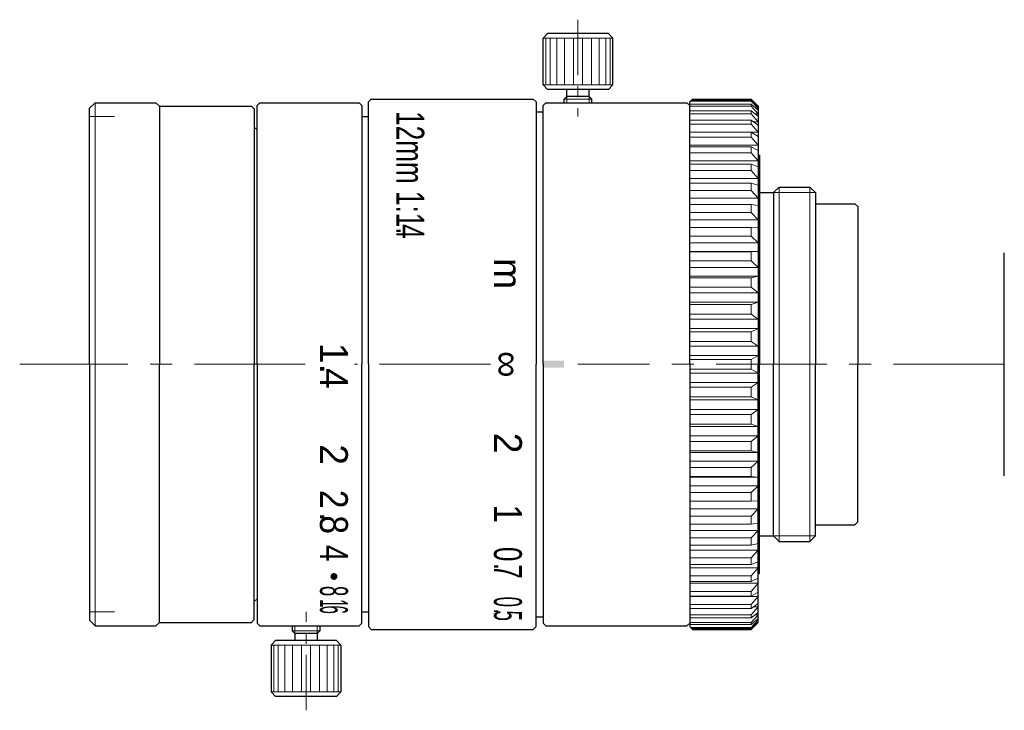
# Model space of a CAD drawing. Header units: millimetres. Extents: x 17.5 to 88, y 25.2 to 74.7.
import ezdxf
from ezdxf.enums import TextEntityAlignment as Align

# ---------------------------------------------------------------- set-up
doc = ezdxf.new("R2010")
doc.units = ezdxf.units.MM
doc.header["$LTSCALE"] = 0.25
doc.linetypes.add('CENTER', pattern=[50.8, 31.75, -6.35, 6.35, -6.35])
doc.layers.add('00_補助線', color=252, linetype='Continuous', lineweight=0, plot=False)
for name, color, linetype, lineweight in [('01_外形線', 7, 'Continuous', 30), ('02_ﾈｼﾞ（断面）・遮光線仕切り', 7, 'Continuous', 20), ('03_ﾈｼﾞ・ﾛｰﾚｯﾄ・遮光線', 7, 'Continuous', 9), ('04_中心線', 1, 'CENTER', 20), ('06_面取線', 7, 'Continuous', 9), ('09_文字', 2, 'Continuous', 20)]:
    doc.layers.add(name, color=color, linetype=linetype, lineweight=lineweight)
doc.styles.add('VS Standard', font='txt', dxfattribs={"height": 3})

msp = doc.modelspace()

# ---------------------------------------------------------------- hatches: boundary and pattern name
at = {"layer": '01_外形線'}
h = msp.add_hatch(color=256, dxfattribs=at)
h.dxf.hatch_style = 1
h.paths.add_polyline_path([(56.474, 50.25), (54.974, 50.25), (54.974, 49.75), (56.474, 49.75)])
at = {"layer": '09_文字'}
h = msp.add_hatch(color=256, dxfattribs=at)
h.dxf.hatch_style = 1
h.paths.add_polyline_path([(40.001, 34.543, 1), (40.001, 35.043, 1)])

# ---------------------------------------------------------------- linework, layer by layer
at = {"layer": '00_補助線'}
for p, q in [((22.499, 67.75), (24.299, 67.75)), ((22.499, 32.25), (24.299, 32.25))]:
    msp.add_line(p, q, dxfattribs=at)
at = {"layer": '01_外形線'}
for p, q in [((55.299, 73.7), (54.974, 73.375)), ((54.974, 70.025), (54.974, 73.375)), ((59.649, 73.7), (55.299, 73.7)), ((59.649, 73.7), (59.974, 73.375)), ((59.974, 70.025), (59.974, 73.375)), ((55.299, 69.7), (54.974, 70.025)), ((59.649, 69.7), (59.974, 70.025)), ((59.649, 69.7), (55.299, 69.7)), ((56.474, 69), (56.674, 69.2)), ((56.674, 69.2), (56.674, 69.7)), ((58.274, 69.2), (56.674, 69.2)), ((58.274, 69.2), (58.274, 69.7)), ((58.274, 69.2), (58.474, 69)), ((22.899, 68.75), (22.499, 68.35)), ((22.899, 68.75), (27.249, 68.75)), ((27.249, 68.75), (27.499, 68.5)), ((27.499, 68.5), (34.099, 68.5)), ((27.499, 68.5), (27.499, 50)), ((34.099, 68.5), (34.299, 68.3)), ((34.501, 68.55), (34.701, 68.75)), ((34.501, 50), (34.501, 68.55)), ((34.701, 68.75), (41.801, 68.75)), ((42.001, 68.55), (41.801, 68.75)), ((42.001, 68.55), (42.001, 50)), ((42.674, 69), (42.474, 68.8)), ((42.474, 50), (42.474, 68.8)), ((42.674, 69), (54.274, 69)), ((54.474, 68.8), (54.274, 69)), ((54.474, 68.8), (54.474, 50)), ((54.974, 68.55), (55.174, 68.75)), ((54.974, 50), (54.974, 68.55)), ((55.174, 68.75), (65.274, 68.75)), ((56.474, 68.75), (56.474, 69)), ((58.474, 68.75), (58.474, 69)), ((65.274, 68.75), (65.474, 68.55)), ((65.474, 68.8), (65.674, 69)), ((65.474, 50), (65.474, 68.8)), ((65.674, 69), (69.874, 69)), ((69.874, 69), (70.374, 68.5)), ((70.374, 68.5), (70.374, 50)), ((22.499, 50), (22.499, 68.35)), ((34.299, 68.3), (34.299, 50)), ((42.001, 67.75), (42.474, 67.75)), ((54.474, 68.1), (54.974, 68.1)), ((34.299, 67), (34.299, 67)), ((34.299, 67), (34.499, 66.8)), ((70.374, 65), (70.474, 65)), ((70.474, 65), (70.474, 50)), ((70.474, 62.303), (71.474, 62.303)), ((71.474, 62.303), (71.871, 62.7)), ((71.474, 62.303), (71.474, 62.303)), ((71.474, 62.303), (71.474, 50)), ((71.871, 62.7), (74.077, 62.7)), ((74.474, 62.303), (74.077, 62.7)), ((74.474, 62.303), (74.474, 50)), ((74.474, 61.5), (77.301, 61.5)), ((77.301, 61.5), (77.501, 61.3)), ((77.501, 61.3), (77.501, 50)), ((88, 42), (88, 58)), ((22.499, 50), (22.499, 31.65)), ((27.499, 31.5), (27.499, 50)), ((34.299, 31.7), (34.299, 50)), ((34.501, 50), (34.501, 31.45)), ((42.001, 31.45), (42.001, 50)), ((42.474, 50), (42.474, 31.2)), ((54.474, 31.2), (54.474, 50)), ((54.974, 50), (54.974, 31.45)), ((65.474, 50), (65.474, 31.2)), ((70.374, 31.5), (70.374, 50)), ((70.474, 35), (70.474, 50)), ((71.474, 37.697), (71.474, 50)), ((74.474, 37.697), (74.474, 50)), ((77.501, 38.7), (77.501, 50)), ((74.474, 38.5), (77.301, 38.5)), ((77.301, 38.5), (77.501, 38.7)), ((70.474, 37.697), (71.474, 37.697)), ((71.474, 37.697), (71.474, 37.697)), ((71.474, 37.697), (71.871, 37.3)), ((74.474, 37.697), (74.077, 37.3)), ((71.871, 37.3), (74.077, 37.3)), ((70.374, 35), (70.474, 35)), ((34.299, 33), (34.499, 33.2)), ((34.299, 33), (34.299, 33)), ((42.001, 32.25), (42.474, 32.25)), ((54.474, 31.9), (54.974, 31.9)), ((22.899, 31.25), (22.499, 31.65)), ((22.899, 31.25), (27.249, 31.25)), ((27.249, 31.25), (27.499, 31.5)), ((27.499, 31.5), (34.099, 31.5)), ((34.099, 31.5), (34.299, 31.7)), ((34.501, 31.45), (34.701, 31.25)), ((34.701, 31.25), (41.801, 31.25)), ((37.001, 31.25), (37.001, 30.9)), ((39.001, 31.25), (39.001, 30.9)), ((42.001, 31.45), (41.801, 31.25)), ((42.674, 31), (42.474, 31.2)), ((54.474, 31.2), (54.274, 31)), ((54.974, 31.45), (55.174, 31.25)), ((55.174, 31.25), (65.274, 31.25)), ((65.274, 31.25), (65.474, 31.45)), ((65.474, 31.2), (65.674, 31)), ((69.874, 31), (70.374, 31.5)), ((37.001, 30.9), (37.201, 30.7)), ((37.201, 30.7), (37.201, 30.2)), ((38.801, 30.7), (37.201, 30.7)), ((38.801, 30.7), (39.001, 30.9)), ((38.801, 30.7), (38.801, 30.2)), ((42.674, 31), (54.274, 31)), ((65.674, 31), (69.874, 31)), ((35.826, 30.2), (35.501, 29.875)), ((35.501, 29.875), (35.501, 26.525)), ((40.176, 30.2), (35.826, 30.2)), ((40.176, 30.2), (40.501, 29.875)), ((40.501, 29.875), (40.501, 26.525)), ((35.826, 26.2), (35.501, 26.525)), ((40.176, 26.2), (35.826, 26.2)), ((40.176, 26.2), (40.501, 26.525))]:
    msp.add_line(p, q, dxfattribs=at)
at = {"layer": '02_ﾈｼﾞ（断面）・遮光線仕切り'}
for p, q in [((56.674, 68.75), (56.674, 69.2)), ((58.274, 68.75), (58.274, 69.2)), ((71.474, 62.303), (74.474, 62.303)), ((71.474, 37.697), (74.474, 37.697)), ((37.201, 31.25), (37.201, 30.7)), ((38.801, 31.25), (38.801, 30.7))]:
    msp.add_line(p, q, dxfattribs=at)
at = {"layer": '03_ﾈｼﾞ・ﾛｰﾚｯﾄ・遮光線'}
for p, q in [((65.474, 68.655), (69.874, 68.655)), ((65.474, 68.508), (69.874, 68.508)), ((65.53, 68.856), (69.874, 68.856)), ((65.604, 68.93), (69.874, 68.93)), ((69.874, 68.93), (70.374, 68.454)), ((69.874, 68.856), (70.374, 68.322)), ((69.874, 68.655), (70.374, 68.216)), ((69.874, 68.508), (70.374, 67.955)), ((65.474, 68.176), (69.874, 68.176)), ((65.474, 67.958), (69.874, 67.958)), ((69.874, 68.176), (70.374, 67.779)), ((69.874, 67.958), (70.374, 67.39)), ((70.374, 67.955), (70.153, 67.955)), ((70.374, 68.322), (70.253, 68.322)), ((65.474, 67.498), (69.874, 67.498)), ((65.474, 67.211), (69.874, 67.211)), ((69.874, 67.498), (70.374, 67.147)), ((69.874, 67.211), (70.374, 66.635)), ((70.374, 67.39), (70.028, 67.39)), ((70.374, 66.635), (65.474, 66.635)), ((65.474, 66.628), (69.874, 66.628)), ((65.474, 66.275), (69.874, 66.275)), ((69.874, 66.628), (70.374, 66.327)), ((69.874, 66.275), (70.374, 65.698)), ((70.374, 65.698), (65.474, 65.698)), ((65.474, 65.576), (69.874, 65.576)), ((69.874, 65.576), (70.374, 65.328)), ((65.474, 65.161), (69.874, 65.161)), ((69.874, 65.161), (70.374, 64.589)), ((70.374, 64.589), (65.474, 64.589)), ((65.474, 64.354), (69.874, 64.354)), ((69.874, 64.354), (70.374, 64.161)), ((65.474, 63.881), (69.874, 63.881)), ((69.874, 63.881), (70.374, 63.319)), ((70.374, 63.319), (65.474, 63.319)), ((65.474, 62.974), (69.874, 62.974)), ((69.874, 62.974), (70.374, 62.839)), ((65.474, 62.449), (69.874, 62.449)), ((69.874, 62.449), (70.374, 61.904)), ((70.374, 61.904), (65.474, 61.904)), ((65.474, 61.452), (69.874, 61.452)), ((69.874, 61.452), (70.374, 61.377)), ((65.474, 60.88), (69.874, 60.88)), ((69.874, 60.88), (70.374, 60.359)), ((70.374, 60.359), (65.474, 60.359)), ((65.474, 59.804), (69.874, 59.804)), ((69.874, 59.804), (70.374, 59.789)), ((65.474, 59.192), (69.874, 59.192)), ((70.374, 58.7), (65.474, 58.7)), ((69.874, 59.192), (70.374, 58.7)), ((70.374, 58.095), (65.474, 58.095)), ((65.474, 58.049), (69.874, 58.049)), ((69.874, 58.049), (70.374, 58.095)), ((65.474, 57.404), (69.874, 57.404)), ((69.874, 57.404), (70.374, 56.946)), ((70.374, 56.946), (65.474, 56.946)), ((70.374, 56.312), (65.474, 56.312)), ((65.474, 56.206), (69.874, 56.206)), ((69.874, 56.206), (70.374, 56.312)), ((65.474, 55.534), (69.874, 55.534)), ((70.374, 55.115), (65.474, 55.115)), ((69.874, 55.534), (70.374, 55.115)), ((70.374, 54.459), (65.474, 54.459)), ((65.474, 54.295), (69.874, 54.295)), ((69.874, 54.295), (70.374, 54.459)), ((65.474, 53.604), (69.874, 53.604)), ((69.874, 53.604), (70.374, 53.229)), ((70.374, 53.229), (65.474, 53.229)), ((70.374, 52.558), (65.474, 52.558)), ((65.474, 52.337), (69.874, 52.337)), ((69.874, 52.337), (70.374, 52.558)), ((65.474, 51.634), (69.874, 51.634)), ((69.874, 51.634), (70.374, 51.307)), ((70.374, 51.307), (65.474, 51.307)), ((70.374, 50.629), (65.474, 50.629)), ((65.474, 50.353), (69.874, 50.353)), ((69.874, 50.353), (70.374, 50.629)), ((65.474, 49.647), (69.874, 49.647)), ((70.374, 49.371), (65.474, 49.371)), ((69.874, 49.647), (70.374, 49.371)), ((70.374, 48.693), (65.474, 48.693)), ((69.874, 48.366), (70.374, 48.693)), ((65.474, 48.366), (69.874, 48.366)), ((65.474, 47.663), (69.874, 47.663)), ((70.374, 47.442), (65.474, 47.442)), ((69.874, 47.663), (70.374, 47.442)), ((70.374, 46.771), (65.474, 46.771)), ((69.874, 46.396), (70.374, 46.771)), ((65.474, 46.396), (69.874, 46.396)), ((65.474, 45.705), (69.874, 45.705)), ((70.374, 45.541), (65.474, 45.541)), ((69.874, 45.705), (70.374, 45.541)), ((70.374, 44.885), (65.474, 44.885)), ((65.474, 44.466), (69.874, 44.466)), ((69.874, 44.466), (70.374, 44.885)), ((65.474, 43.794), (69.874, 43.794)), ((69.874, 43.794), (70.374, 43.688)), ((70.374, 43.688), (65.474, 43.688)), ((70.374, 43.054), (65.474, 43.054)), ((69.874, 42.596), (70.374, 43.054)), ((65.474, 42.596), (69.874, 42.596)), ((65.474, 41.951), (69.874, 41.951)), ((70.374, 41.905), (65.474, 41.905)), ((69.874, 41.951), (70.374, 41.905)), ((70.374, 41.3), (65.474, 41.3)), ((69.874, 40.808), (70.374, 41.3)), ((65.474, 40.808), (69.874, 40.808)), ((65.474, 40.196), (69.874, 40.196)), ((69.874, 40.196), (70.374, 40.211)), ((70.374, 39.641), (65.474, 39.641)), ((69.874, 39.12), (70.374, 39.641)), ((65.474, 39.12), (69.874, 39.12)), ((65.474, 38.548), (69.874, 38.548)), ((70.374, 38.096), (65.474, 38.096)), ((69.874, 38.548), (70.374, 38.623)), ((69.874, 37.551), (70.374, 38.096)), ((65.474, 37.551), (69.874, 37.551)), ((65.474, 37.026), (69.874, 37.026)), ((70.374, 36.681), (65.474, 36.681)), ((69.874, 37.026), (70.374, 37.161)), ((69.874, 36.119), (70.374, 36.681)), ((65.474, 36.119), (69.874, 36.119)), ((65.474, 35.646), (69.874, 35.646)), ((70.374, 35.411), (65.474, 35.411)), ((69.874, 35.646), (70.374, 35.839)), ((69.874, 34.839), (70.374, 35.411)), ((65.474, 34.839), (69.874, 34.839)), ((69.874, 34.424), (70.374, 34.672)), ((65.474, 34.424), (69.874, 34.424)), ((70.374, 34.302), (65.474, 34.302)), ((69.874, 33.725), (70.374, 34.302)), ((65.474, 33.725), (69.874, 33.725)), ((65.474, 33.372), (69.874, 33.372)), ((70.374, 33.365), (65.474, 33.365)), ((69.874, 33.372), (70.374, 33.673)), ((69.874, 32.789), (70.374, 33.365)), ((65.474, 32.789), (69.874, 32.789)), ((65.474, 32.502), (69.874, 32.502)), ((69.874, 32.502), (70.374, 32.853)), ((69.874, 32.042), (70.374, 32.61)), ((70.374, 32.61), (70.028, 32.61)), ((65.474, 32.042), (69.874, 32.042)), ((65.474, 31.824), (69.874, 31.824)), ((69.874, 31.824), (70.374, 32.221)), ((69.874, 31.492), (70.374, 32.045)), ((69.874, 31.345), (70.374, 31.784)), ((70.374, 32.045), (70.153, 32.045)), ((65.474, 31.492), (69.874, 31.492)), ((65.474, 31.345), (69.874, 31.345)), ((65.53, 31.144), (69.874, 31.144)), ((65.604, 31.07), (69.874, 31.07)), ((69.874, 31.144), (70.374, 31.678)), ((69.874, 31.07), (70.374, 31.546)), ((70.374, 31.678), (70.253, 31.678))]:
    msp.add_line(p, q, dxfattribs=at)
at = {"layer": '04_中心線', "ltscale": 0.5}
for p, q in [((57.474, 74.7), (57.474, 67.75)), ((38.001, 25.2), (38.001, 32.25))]:
    msp.add_line(p, q, dxfattribs=at)
at = {"layer": '04_中心線'}
for p, q in [((37.944, 50), (17.499, 50)), ((51.21, 50), (41.474, 50)), ((88, 50), (57.474, 50))]:
    msp.add_line(p, q, dxfattribs=at)
at = {"layer": '06_面取線'}
for p, q in [((59.974, 73.375), (54.974, 73.375)), ((55.165, 73.375), (55.165, 70.025)), ((55.491, 73.375), (55.491, 70.025)), ((55.952, 73.375), (55.952, 70.025)), ((56.518, 73.375), (56.518, 70.025)), ((57.148, 73.375), (57.148, 70.025)), ((57.801, 73.375), (57.801, 70.025)), ((58.431, 73.375), (58.431, 70.025)), ((58.996, 73.375), (58.996, 70.025)), ((59.458, 73.375), (59.458, 70.025)), ((59.784, 73.375), (59.784, 70.025)), ((59.974, 70.025), (54.974, 70.025)), ((22.899, 68.75), (22.899, 50)), ((58.474, 69), (56.474, 69)), ((69.874, 68.93), (69.874, 68.856)), ((69.874, 68.655), (69.874, 68.508)), ((69.874, 68.176), (69.874, 67.958)), ((69.874, 67.498), (69.874, 67.211)), ((69.874, 66.628), (69.874, 66.275)), ((69.874, 65.576), (69.874, 65.161)), ((69.874, 64.354), (69.874, 63.881)), ((69.874, 62.974), (69.874, 62.449)), ((71.871, 62.7), (71.871, 50)), ((74.077, 62.7), (74.077, 50)), ((69.874, 61.452), (69.874, 60.88)), ((69.874, 59.804), (69.874, 59.192)), ((69.874, 58.049), (69.874, 57.404)), ((69.874, 56.206), (69.874, 55.534)), ((69.874, 54.295), (69.874, 53.604)), ((69.874, 52.337), (69.874, 51.634)), ((69.874, 50.353), (69.874, 50)), ((22.899, 31.25), (22.899, 50)), ((69.874, 49.647), (69.874, 50)), ((71.871, 37.3), (71.871, 50)), ((74.077, 37.3), (74.077, 50)), ((69.874, 47.663), (69.874, 48.366)), ((69.874, 45.705), (69.874, 46.396)), ((69.874, 43.794), (69.874, 44.466)), ((69.874, 41.951), (69.874, 42.596)), ((69.874, 40.196), (69.874, 40.808)), ((69.874, 38.548), (69.874, 39.12)), ((69.874, 37.026), (69.874, 37.551)), ((69.874, 35.646), (69.874, 36.119)), ((69.874, 34.424), (69.874, 34.839)), ((69.874, 33.372), (69.874, 33.725)), ((69.874, 32.502), (69.874, 32.789)), ((69.874, 31.824), (69.874, 32.042)), ((69.874, 31.345), (69.874, 31.492)), ((69.874, 31.07), (69.874, 31.144)), ((39.001, 30.9), (37.001, 30.9)), ((40.501, 29.875), (35.501, 29.875)), ((35.691, 26.525), (35.691, 29.875)), ((36.018, 26.525), (36.018, 29.875)), ((36.479, 26.525), (36.479, 29.875)), ((37.044, 26.525), (37.044, 29.875)), ((37.675, 26.525), (37.675, 29.875)), ((38.327, 26.525), (38.327, 29.875)), ((38.958, 26.525), (38.958, 29.875)), ((39.523, 26.525), (39.523, 29.875)), ((39.985, 26.525), (39.985, 29.875)), ((40.311, 26.525), (40.311, 29.875)), ((40.501, 26.525), (35.501, 26.525))]:
    msp.add_line(p, q, dxfattribs=at)

# ---------------------------------------------------------------- texts
at = {"layer": '09_文字', "style": 'VS Standard'}
for s, width, p in [('12mm 1:1.', 0.7, (46.466, 63.723)), ('4', 0.7, (46.466, 59.519)), ('2', 0.9, (40.996, 40.332)), ('1', 0.9, (53.459, 39.293)), ('.', 0.9, (41, 39.064)), ('8', 0.9, (41, 38.504)), ('4', 0.8, (41.001, 36.463)), ('0', 0.7, (53.458, 36.393)), ('.', 0.7, (53.462, 35.507)), ('7', 0.7, (53.462, 35.148)), ('8', 0.5, (41.001, 33.746)), ('0', 0.5, (53.458, 32.974)), ('6', 0.4, (40.998, 32.413)), ('1', 0.4, (41, 32.865)), ('.', 0.5, (53.462, 32.299)), ('5', 0.5, (53.462, 31.979))]:
    msp.add_text(s, height=2, rotation=270, dxfattribs=dict(at, width=width)).set_placement(p, align=Align.TOP_CENTER)
for s, p in [('m', (53.459, 56.498)), ('1', (40.996, 50.793)), ('∞', (53.474, 50)), ('.', (41, 49.671)), ('4', (41, 48.985)), ('2', (53.459, 44.355)), ('2', (40.996, 43.526))]:
    msp.add_text(s, height=2, rotation=270, dxfattribs=at).set_placement(p, align=Align.TOP_CENTER)

doc.saveas('drawing.dxf')
